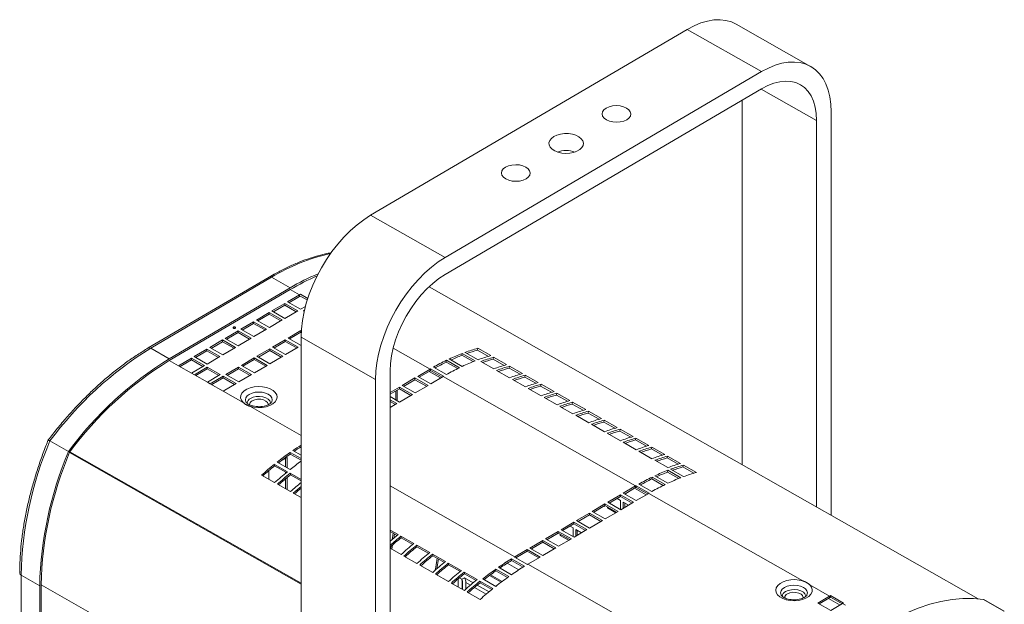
# Model space of a CAD drawing. Header units: millimetres. Extents: x 9 to 1220, y -890 to 456.
# Tile 6 of 10: x 455 to 832, y -368 to -145. Entities that reach past the tile are written whole.
import ezdxf

# ---------------------------------------------------------------- set-up
doc = ezdxf.new("R2010")
doc.units = ezdxf.units.MM

msp = doc.modelspace()

# ---------------------------------------------------------------- linework, layer by layer
at = {"color": 7, "linetype": 'Continuous', "lineweight": 15}
for p, q in [((758.29, -162.48), (729.78, -146.29)), ((589.68, -219.49), (711.01, -148.3)), ((711.01, -148.3), (739.52, -164.49)), ((618.19, -235.68), (739.52, -164.49)), ((618.19, -242.22), (739.52, -171.03)), ((732.05, -175.41), (732.05, -314.96)), ((766.18, -179.89), (766.18, -334.34)), ((760.57, -183.18), (760.57, -331.16)), ((589.68, -219.49), (618.19, -235.68)), ((550.79, -243.14), (504.51, -270.3)), ((551.71, -243.22), (505.42, -270.38)), ((551.71, -243.22), (558.83, -247.27)), ((512.54, -274.43), (558.83, -247.27)), ((512.54, -275.09), (558.83, -247.93)), ((822.53, -366.35), (612.11, -246.83)), ((557.84, -252.63), (562.4, -249.95)), ((562.83, -255.46), (557.84, -252.63)), ((558.4, -252.95), (562.4, -250.6)), ((562.4, -249.95), (562.4, -250.6)), ((562.75, -250.4), (565.42, -251.91)), ((562.76, -249.74), (565.6, -251.35)), ((551.88, -256.12), (556.79, -253.24)), ((556.87, -258.96), (551.88, -256.12)), ((552.44, -256.45), (556.79, -253.9)), ((556.79, -253.24), (561.78, -256.08)), ((556.79, -253.9), (556.79, -253.24)), ((556.79, -253.9), (561.21, -256.41)), ((561.78, -256.08), (556.87, -258.96)), ((564.7, -254.36), (562.83, -255.46)), ((563.9, -256.07), (564.33, -255.82)), ((564.22, -256.25), (563.9, -256.07)), ((539.95, -263.12), (544.86, -260.24)), ((544.86, -260.24), (549.85, -263.07)), ((544.86, -260.89), (544.86, -260.24)), ((545.92, -259.62), (550.83, -256.74)), ((550.91, -262.46), (545.92, -259.62)), ((546.48, -259.94), (550.83, -257.39)), ((550.83, -256.74), (555.81, -259.58)), ((550.83, -257.39), (550.83, -256.74)), ((550.83, -257.39), (555.25, -259.91)), ((555.81, -259.58), (550.91, -262.46)), ((533.99, -266.62), (538.9, -263.74)), ((538.9, -263.74), (543.89, -266.57)), ((538.9, -264.39), (538.9, -263.74)), ((544.94, -265.95), (539.95, -263.12)), ((540.52, -263.44), (544.86, -260.89)), ((544.86, -260.89), (549.29, -263.4)), ((549.85, -263.07), (544.94, -265.95)), ((558.03, -266.5), (562.94, -263.62)), ((562.94, -263.62), (563.11, -263.72)), ((562.94, -264.28), (562.94, -263.62)), ((528.03, -270.11), (532.94, -267.23)), ((532.94, -267.23), (537.93, -270.07)), ((532.94, -267.89), (532.94, -267.23)), ((538.98, -269.45), (533.99, -266.62)), ((534.56, -266.94), (538.9, -264.39)), ((538.9, -264.39), (543.33, -266.9)), ((543.89, -266.57), (538.98, -269.45)), ((552.07, -270), (556.98, -267.12)), ((552.64, -270.32), (556.98, -267.77)), ((556.98, -267.12), (561.97, -269.96)), ((556.98, -267.77), (556.98, -267.12)), ((556.98, -267.77), (561.41, -270.29)), ((563.02, -269.34), (558.03, -266.5)), ((558.6, -266.83), (562.94, -264.28)), ((562.94, -264.28), (563.07, -264.35)), ((563.03, -266.15), (591.54, -282.35)), ((563.03, -469.3), (563.03, -266.15)), ((505.42, -270.38), (512.54, -274.43)), ((522.07, -273.61), (526.98, -270.73)), ((522.64, -273.93), (526.98, -271.39)), ((526.98, -270.73), (531.97, -273.57)), ((526.98, -271.39), (526.98, -270.73)), ((526.98, -271.39), (531.4, -273.9)), ((533.02, -272.95), (528.03, -270.11)), ((528.6, -270.44), (532.94, -267.89)), ((532.94, -267.89), (537.36, -270.4)), ((537.93, -270.07), (533.02, -272.95)), ((546.11, -273.5), (551.02, -270.62)), ((546.68, -273.82), (551.02, -271.27)), ((551.02, -270.62), (556.01, -273.45)), ((551.02, -271.27), (551.02, -270.62)), ((551.02, -271.27), (555.44, -273.79)), ((557.06, -272.84), (552.07, -270)), ((561.97, -269.96), (557.06, -272.84)), ((563.03, -269.34), (563.02, -269.34)), ((630.61, -271.12), (630.75, -270.41)), ((630.61, -271.12), (634.81, -273.51)), ((630.75, -270.41), (635.74, -273.24)), ((516.11, -277.11), (521.02, -274.23)), ((516.67, -277.43), (521.02, -274.88)), ((521.02, -274.23), (526.01, -277.06)), ((521.02, -274.88), (521.02, -274.23)), ((521.02, -274.88), (525.44, -277.4)), ((527.06, -276.45), (522.07, -273.61)), ((531.97, -273.57), (527.06, -276.45)), ((540.15, -277), (545.06, -274.12)), ((540.71, -277.32), (545.06, -274.77)), ((545.06, -274.12), (550.05, -276.95)), ((545.06, -274.77), (545.06, -274.12)), ((545.06, -274.77), (549.48, -277.28)), ((551.1, -276.33), (546.11, -273.5)), ((556.01, -273.45), (551.1, -276.33)), ((618.69, -275.71), (618.74, -275.03)), ((618.74, -275.03), (623.73, -277.87)), ((624.8, -277.36), (619.81, -274.52)), ((624.69, -273.1), (624.79, -272.4)), ((624.69, -273.1), (628.99, -275.54)), ((624.79, -272.4), (629.78, -275.23)), ((630.84, -274.83), (625.85, -272)), ((636.67, -274.56), (636.81, -273.85)), ((636.67, -274.56), (640.87, -276.95)), ((636.81, -273.85), (641.8, -276.68)), ((521.1, -279.94), (516.11, -277.11)), ((526.01, -277.06), (521.1, -279.94)), ((522.17, -280.55), (527.08, -277.67)), ((522.73, -280.87), (527.08, -278.32)), ((527.08, -277.67), (532.07, -280.51)), ((527.08, -278.32), (527.08, -277.67)), ((527.08, -278.32), (531.5, -280.84)), ((534.19, -280.5), (539.1, -277.61)), ((534.75, -280.82), (539.1, -278.27)), ((539.1, -277.61), (544.09, -280.45)), ((539.1, -278.27), (539.1, -277.61)), ((539.1, -278.27), (543.52, -280.78)), ((545.14, -279.83), (540.15, -277)), ((550.05, -276.95), (545.14, -279.83)), ((597.15, -487.27), (597.15, -279.06)), ((612.47, -278.39), (607.74, -281.17)), ((612.47, -279.05), (608.3, -281.49)), ((612.47, -278.39), (612.47, -279.05)), ((612.65, -278.29), (617.64, -281.12)), ((612.65, -278.94), (612.65, -278.29)), ((612.65, -278.94), (617.07, -281.46)), ((618.72, -280.5), (613.73, -277.67)), ((618.69, -275.71), (623.07, -278.19)), ((636.9, -278.28), (631.91, -275.44)), ((642.96, -281.72), (637.97, -278.88)), ((642.72, -278.01), (642.87, -277.29)), ((642.72, -278.01), (646.93, -280.39)), ((642.87, -277.29), (647.86, -280.12)), ((521.1, -279.94), (522.17, -280.55)), ((527.16, -283.39), (522.17, -280.55)), ((532.07, -280.51), (527.16, -283.39)), ((528.23, -283.99), (533.14, -281.11)), ((528.79, -284.31), (533.14, -281.77)), ((533.14, -281.11), (538.13, -283.95)), ((533.14, -281.77), (533.14, -281.11)), ((533.14, -281.77), (537.56, -284.28)), ((539.18, -283.33), (534.19, -280.5)), ((544.09, -280.45), (539.18, -283.33)), ((591.54, -490.57), (591.54, -282.35)), ((606.69, -281.79), (601.78, -284.67)), ((606.69, -282.44), (602.34, -284.99)), ((611.68, -284.62), (606.69, -281.79)), ((606.69, -282.44), (606.69, -281.79)), ((611.11, -284.96), (606.69, -282.44)), ((607.74, -281.17), (612.73, -284.01)), ((612.73, -284.01), (617.46, -281.23)), ((617.46, -281.23), (691.24, -323.13)), ((649.02, -285.16), (644.03, -282.33)), ((648.78, -281.45), (648.93, -280.73)), ((648.78, -281.45), (652.99, -283.84)), ((648.93, -280.73), (653.91, -283.57)), ((527.16, -283.39), (528.23, -283.99)), ((533.22, -286.83), (528.23, -283.99)), ((538.13, -283.95), (533.22, -286.83)), ((600.72, -285.29), (597.15, -287.38)), ((600.72, -285.94), (597.15, -288.04)), ((599.88, -290.48), (599.88, -286.43)), ((605.71, -288.12), (600.72, -285.29)), ((600.72, -285.94), (600.72, -285.29)), ((605.15, -288.45), (600.72, -285.94)), ((601.78, -284.67), (606.77, -287.5)), ((606.77, -287.5), (611.68, -284.62)), ((655.07, -288.6), (650.08, -285.77)), ((654.84, -284.89), (654.98, -284.17)), ((654.84, -284.89), (659.05, -287.28)), ((654.98, -284.17), (659.97, -287.01)), ((533.22, -286.83), (540.8, -291.14)), ((597.15, -288.93), (600.81, -291)), ((599.75, -291.62), (597.15, -290.14)), ((600.81, -291), (605.71, -288.12)), ((661.13, -292.04), (656.14, -289.21)), ((660.9, -288.33), (661.04, -287.61)), ((660.9, -288.33), (665.11, -290.72)), ((661.04, -287.61), (666.03, -290.45)), ((599.19, -291.95), (597.15, -290.79)), ((597.15, -293.15), (599.75, -291.62)), ((667.19, -295.48), (662.2, -292.65)), ((666.96, -291.77), (667.1, -291.06)), ((666.96, -291.77), (671.16, -294.16)), ((667.1, -291.06), (672.09, -293.89)), ((673.25, -298.93), (668.26, -296.09)), ((673.02, -295.21), (673.16, -294.5)), ((673.02, -295.21), (677.22, -297.6)), ((673.16, -294.5), (678.15, -297.33)), ((679.08, -298.65), (679.22, -297.94)), ((679.22, -297.94), (684.21, -300.77)), ((679.31, -302.37), (674.32, -299.53)), ((679.08, -298.65), (683.28, -301.04)), ((685.14, -302.1), (685.28, -301.38)), ((685.28, -301.38), (690.27, -304.22)), ((685.37, -305.81), (680.38, -302.97)), ((685.14, -302.1), (689.34, -304.48)), ((691.2, -305.54), (691.34, -304.82)), ((691.2, -305.54), (695.4, -307.93)), ((691.34, -304.82), (696.33, -307.66)), ((466.83, -305.91), (473.96, -309.96)), ((691.43, -309.25), (686.44, -306.42)), ((697.25, -308.98), (697.4, -308.26)), ((697.25, -308.98), (701.46, -311.37)), ((697.4, -308.26), (702.39, -311.1)), ((554.98, -313.81), (557.66, -312.24)), ((557.09, -312.57), (557.09, -315.84)), ((557.66, -312.24), (557.66, -316.16)), ((558.84, -310.3), (563.03, -312.67)), ((558.9, -310.91), (558.84, -310.3)), ((558.9, -310.91), (563.03, -313.26)), ((563.03, -311.32), (559.91, -309.55)), ((697.49, -312.69), (692.5, -309.86)), ((703.31, -312.42), (703.46, -311.71)), ((703.31, -312.42), (707.52, -314.81)), ((703.46, -311.71), (708.44, -314.54)), ((552.81, -314.86), (557.8, -317.69)), ((552.91, -315.44), (552.81, -314.86)), ((552.91, -315.44), (557.42, -318)), ((558.86, -316.85), (553.87, -314.01)), ((703.55, -316.13), (698.56, -313.3)), ((709.6, -319.57), (704.61, -316.74)), ((709.37, -315.86), (709.51, -315.15)), ((709.37, -315.86), (713.58, -318.25)), ((709.51, -315.15), (714.5, -317.98)), ((552.9, -321.85), (547.91, -319.01)), ((550.64, -320.56), (550.64, -317.31)), ((557.09, -317.81), (557.09, -318.27)), ((557.09, -320.43), (557.09, -324.22)), ((557.66, -319.95), (557.66, -324.55)), ((558.87, -318.3), (563.03, -320.66)), ((558.97, -318.88), (558.87, -318.3)), ((558.97, -318.88), (563.03, -321.18)), ((697.46, -320.45), (697.51, -319.77)), ((697.46, -320.45), (701.83, -322.93)), ((697.51, -319.77), (702.5, -322.61)), ((703.57, -322.1), (698.58, -319.26)), ((703.46, -317.84), (703.56, -317.14)), ((703.46, -317.84), (707.76, -320.28)), ((703.56, -317.14), (708.55, -319.97)), ((558.96, -325.29), (553.97, -322.45)), ((691.24, -323.13), (686.5, -325.91)), ((691.24, -323.79), (687.07, -326.23)), ((691.24, -323.13), (691.24, -323.79)), ((691.42, -323.03), (696.41, -325.86)), ((691.42, -323.68), (691.42, -323.03)), ((691.42, -323.68), (695.84, -326.2)), ((697.48, -325.24), (692.49, -322.41)), ((563.03, -327.6), (560.03, -325.89)), ((685.45, -326.53), (680.54, -329.41)), ((685.45, -327.18), (681.11, -329.73)), ((685.42, -328.7), (684.12, -327.96)), ((690.44, -329.36), (685.45, -326.53)), ((685.45, -327.18), (685.45, -326.53)), ((689.88, -329.69), (685.45, -327.18)), ((686.5, -325.91), (691.49, -328.75)), ((691.49, -328.75), (696.23, -325.97)), ((696.23, -325.97), (755.32, -359.53)), ((679.49, -330.03), (674.58, -332.91)), ((679.49, -330.68), (675.15, -333.23)), ((679.17, -330.87), (679.36, -330.98)), ((679.36, -330.98), (679.36, -330.76)), ((684.48, -332.86), (679.49, -330.03)), ((679.49, -330.68), (679.49, -330.03)), ((683.91, -333.19), (679.49, -330.68)), ((680.43, -331.21), (680.43, -331.58)), ((680.43, -331.58), (680.75, -331.39)), ((680.43, -331.58), (683.6, -333.38)), ((680.54, -329.41), (685.53, -332.24)), ((685.42, -332.18), (685.42, -328.7)), ((685.53, -332.24), (690.44, -329.36)), ((688.55, -330.48), (686.49, -329.31)), ((686.49, -329.31), (686.49, -331.68)), ((687.05, -329.63), (687.05, -331.35)), ((673.53, -333.52), (668.62, -336.4)), ((673.53, -334.18), (669.19, -336.73)), ((678.52, -336.36), (673.53, -333.52)), ((673.53, -334.18), (673.53, -333.52)), ((677.95, -336.69), (673.53, -334.18)), ((674.58, -332.91), (679.57, -335.74)), ((679.57, -335.74), (684.48, -332.86)), ((667.57, -337.02), (662.66, -339.9)), ((667.57, -337.68), (663.22, -340.22)), ((667.24, -339.2), (666.09, -338.54)), ((667.24, -342.51), (667.24, -339.2)), ((672.56, -339.86), (667.57, -337.02)), ((667.57, -337.68), (667.57, -337.02)), ((671.99, -340.19), (667.57, -337.68)), ((668.62, -336.4), (673.61, -339.24)), ((673.61, -339.24), (678.52, -336.36)), ((597.15, -340.04), (600.21, -341.78)), ((597.15, -340.56), (599.83, -342.09)), ((601.28, -342.39), (606.27, -345.22)), ((601.38, -342.97), (601.28, -342.39)), ((601.38, -342.97), (605.89, -345.53)), ((661.61, -340.52), (656.7, -343.4)), ((661.61, -341.17), (657.26, -343.72)), ((661.14, -341.45), (661.18, -341.47)), ((661.18, -341.47), (661.18, -341.42)), ((666.6, -343.35), (661.61, -340.52)), ((661.61, -341.17), (661.61, -340.52)), ((666.03, -343.69), (661.61, -341.17)), ((662.25, -341.54), (662.25, -342.08)), ((662.25, -342.08), (662.72, -341.81)), ((662.25, -342.08), (665.56, -343.96)), ((662.66, -339.9), (667.65, -342.74)), ((667.65, -342.74), (672.56, -339.86)), ((670.51, -341.06), (668.31, -339.81)), ((668.31, -339.81), (668.31, -342.35)), ((668.87, -340.12), (668.87, -342.02)), ((601.37, -349.38), (597.15, -346.98)), ((597.82, -347.36), (598.12, -345.69)), ((607.34, -345.83), (612.33, -348.66)), ((607.44, -346.41), (607.34, -345.83)), ((607.44, -346.41), (611.95, -348.97)), ((655.64, -344.02), (650.74, -346.9)), ((650.74, -346.9), (655.72, -349.73)), ((655.64, -344.67), (651.3, -347.22)), ((660.63, -346.85), (655.64, -344.02)), ((655.64, -344.67), (655.64, -344.02)), ((660.07, -347.18), (655.64, -344.67)), ((655.72, -349.73), (660.63, -346.85)), ((656.7, -343.4), (661.69, -346.23)), ((661.69, -346.23), (666.6, -343.35)), ((607.43, -352.82), (602.44, -349.99)), ((613.4, -349.27), (618.39, -352.1)), ((613.5, -349.85), (613.4, -349.27)), ((613.5, -349.85), (618.01, -352.41)), ((649.76, -353.23), (644.77, -350.4)), ((649.68, -347.52), (644.95, -350.29)), ((644.95, -350.5), (644.95, -350.29)), ((649.68, -348.17), (645.34, -350.72)), ((654.67, -350.35), (649.68, -347.52)), ((649.68, -348.17), (649.68, -347.52)), ((654.11, -350.68), (649.68, -348.17)), ((649.94, -353.13), (654.67, -350.35)), ((613.49, -356.26), (608.5, -353.43)), ((619.46, -352.71), (624.44, -355.55)), ((619.56, -353.29), (619.46, -352.71)), ((619.56, -353.29), (624.07, -355.85)), ((643.67, -357.12), (638.68, -354.29)), ((641.97, -352.76), (646.42, -355.29)), ((643.69, -351.04), (648.68, -353.88)), ((643.7, -351.69), (643.69, -351.04)), ((643.7, -351.69), (648.14, -354.21)), ((649.94, -353.13), (709.03, -386.69)), ((455.76, -357.33), (462.89, -361.38)), ((455.76, -357.33), (455.76, -411.22)), ((619.55, -359.7), (614.56, -356.87)), ((624.6, -358.86), (623.67, -358.33)), ((625.62, -358.27), (624.6, -358.86)), ((625.51, -356.15), (630.5, -358.99)), ((625.62, -356.73), (625.51, -356.15)), ((625.62, -356.73), (630.12, -359.29)), ((625.62, -358.27), (629.02, -360.2)), ((639.71, -359.97), (635.22, -357.42)), ((637.61, -355.04), (642.6, -357.87)), ((637.66, -355.65), (637.61, -355.04)), ((637.66, -355.65), (642.14, -358.19)), ((462.89, -415.27), (462.89, -361.38)), ((463.45, -414.94), (463.45, -361.05)), ((625.6, -363.14), (620.61, -360.31)), ((623.18, -361.77), (623.18, -358.75)), ((624.6, -358.86), (624.6, -359.1)), ((624.6, -359.1), (624.75, -359.18)), ((624.75, -362.66), (624.75, -359.18)), ((624.91, -360.02), (624.91, -362.75)), ((626.17, -360.13), (626.17, -362.65)), ((630.57, -361.08), (635.08, -363.64)), ((631.57, -359.6), (636.56, -362.43)), ((631.68, -360.18), (631.57, -359.6)), ((631.68, -360.18), (636.18, -362.74)), ((637.62, -361.59), (632.63, -358.75)), ((757.96, -361.03), (765.55, -365.34)), ((631.66, -366.59), (626.67, -363.75)), ((765.55, -365.34), (760.99, -368.02)), ((765.55, -365.34), (765.55, -366)), ((765.91, -365.13), (770.9, -367.97)), ((765.91, -365.79), (765.91, -365.13)), ((765.91, -365.79), (770.33, -368.3)), ((760.99, -368.02), (765.98, -370.85)), ((765.55, -366), (761.56, -368.34)), ((765.98, -370.85), (770.54, -368.18)), ((770.54, -368.18), (771.61, -368.78)), ((832.37, -371.03), (824.53, -366.58)), ((832.49, -371.07), (824.65, -366.62))]:
    msp.add_line(p, q, dxfattribs=at)
at = {"color": 8, "linetype": 'Continuous', "lineweight": 15}
for p, q in [((739.35, -171.13), (760.57, -183.18)), ((558.83, -247.93), (562.4, -249.95)), ((612.09, -246.84), (822.48, -366.35)), ((598.31, -270.35), (612.47, -278.39)), ((512.54, -275.09), (516.11, -277.11)), ((612.07, -279.28), (616.5, -281.79)), ((599.39, -286.73), (599.39, -290.2)), ((543.45, -292.64), (563.03, -303.76)), ((474.29, -310.36), (563.03, -360.77)), ((474.48, -310.05), (563.03, -360.34)), ((597.15, -323.14), (644.95, -350.29)), ((690.84, -324.02), (695.26, -326.53)), ((597.5, -346.23), (597.34, -347.09)), ((635.61, -357.13), (640.1, -359.68)), ((463.45, -361.05), (563.03, -417.61)), ((627.92, -361.13), (626.17, -360.13)), ((633.98, -364.57), (629.46, -362)), ((765.15, -366.23), (769.57, -368.74))]:
    msp.add_line(p, q, dxfattribs=at)
at = {"color": 7, "linetype": 'Continuous', "lineweight": 15, "flags": 128}
for points in [[(711.01, -148.3), (713.62, -146.92), (716.21, -145.84), (718.75, -145.1), (721.21, -144.68), (723.58, -144.59), (725.82, -144.84), (727.92, -145.42), (729.78, -146.29)], [(739.52, -164.49), (742.14, -163.11), (744.72, -162.04), (747.26, -161.29), (749.72, -160.87), (752.09, -160.79), (754.33, -161.04), (756.43, -161.62), (758.37, -162.53), (760.13, -163.75), (761.68, -165.28), (763.03, -167.11), (764.15, -169.2), (765.03, -171.55), (765.66, -174.13), (766.05, -176.92), (766.18, -179.89)], [(739.52, -171.03), (741.88, -169.8), (744.21, -168.89), (746.47, -168.32), (748.65, -168.1), (750.72, -168.21), (752.64, -168.67), (754.4, -169.47), (755.97, -170.6), (757.34, -172.04), (758.48, -173.77), (759.38, -175.78), (760.04, -178.04), (760.43, -180.51), (760.57, -183.18)], [(687.81, -182.9), (688.67, -182.24), (689.21, -181.47), (689.39, -180.65), (689.19, -179.83), (688.63, -179.06), (687.75, -178.41), (686.6, -177.91), (685.27, -177.6), (683.84, -177.5), (682.42, -177.61), (681.1, -177.94), (679.97, -178.45), (679.1, -179.11), (678.56, -179.88), (678.39, -180.7), (678.59, -181.52), (679.15, -182.28), (680.03, -182.94), (681.18, -183.44), (682.51, -183.75), (683.93, -183.85), (685.35, -183.73), (686.68, -183.41), (687.81, -182.9)], [(659.9, -189.32), (658.96, -190.02), (658.32, -190.82), (658.02, -191.69), (658.08, -192.57), (658.49, -193.43), (659.23, -194.2), (660.25, -194.86), (661.52, -195.36), (662.94, -195.68), (664.46, -195.8), (665.99, -195.72), (667.44, -195.43), (668.74, -194.96), (669.81, -194.33), (670.61, -193.57), (671.08, -192.73), (671.2, -191.85), (670.96, -190.97), (670.38, -190.16), (669.5, -189.43), (668.34, -188.85), (666.99, -188.44), (665.5, -188.22), (663.97, -188.2), (662.47, -188.38), (661.09, -188.76), (659.9, -189.32)], [(641.39, -201.08), (640.53, -201.74), (639.99, -202.51), (639.81, -203.33), (640.01, -204.15), (640.57, -204.92), (641.46, -205.57), (642.6, -206.07), (643.93, -206.38), (645.36, -206.48), (646.78, -206.37), (648.1, -206.04), (649.23, -205.53), (650.1, -204.87), (650.64, -204.1), (650.81, -203.28), (650.61, -202.46), (650.05, -201.7), (649.17, -201.04), (648.03, -200.54), (646.69, -200.23), (645.27, -200.13), (643.85, -200.25), (642.53, -200.57), (641.39, -201.08)], [(563.03, -266.15), (563.15, -263.04), (563.54, -259.8), (564.17, -256.47), (565.05, -253.09), (566.17, -249.68), (567.52, -246.28), (569.08, -242.92), (570.83, -239.63), (572.77, -236.45), (574.87, -233.4), (577.11, -230.52), (579.48, -227.83), (581.94, -225.36), (584.48, -223.13), (587.07, -221.17), (589.68, -219.49)], [(591.54, -282.35), (591.67, -279.23), (592.05, -275.99), (592.69, -272.67), (593.57, -269.28), (594.69, -265.88), (596.03, -262.47), (597.59, -259.11), (599.34, -255.83), (601.28, -252.65), (603.38, -249.6), (605.63, -246.72), (607.99, -244.03), (610.45, -241.56), (612.99, -239.33), (615.58, -237.37), (618.19, -235.68)], [(597.15, -279.06), (597.28, -276.24), (597.68, -273.3), (598.33, -270.27), (599.23, -267.21), (600.37, -264.13), (601.74, -261.09), (603.31, -258.12), (605.07, -255.26), (607, -252.54), (609.06, -250), (611.24, -247.67), (613.51, -245.58), (615.83, -243.75), (618.19, -242.22)], [(537.82, -262.31), (537.66, -262.25), (537.47, -262.23), (537.28, -262.25), (537.11, -262.32), (537.01, -262.41), (536.97, -262.52), (537.01, -262.63), (537.12, -262.72), (537.28, -262.79), (537.47, -262.81), (537.67, -262.78), (537.83, -262.72), (537.93, -262.63), (537.97, -262.52), (537.93, -262.41), (537.82, -262.31)], [(540.8, -291.14), (540.16, -290.29), (539.88, -289.38), (539.95, -288.45), (540.4, -287.56), (541.18, -286.75), (542.26, -286.06), (543.58, -285.54), (545.08, -285.2), (546.67, -285.07), (548.27, -285.15), (549.79, -285.44), (551.16, -285.92), (552.31, -286.57), (553.17, -287.36), (553.69, -288.23), (553.86, -289.16), (553.66, -290.08), (553.1, -290.94), (552.21, -291.72), (551.04, -292.35), (549.65, -292.82), (548.12, -293.09), (546.51, -293.15), (544.93, -293), (543.45, -292.64)], [(598.53, -343.15), (598.66, -342.32), (598.78, -341.49)], [(615.17, -350.8), (614.63, -354.29), (614.44, -355.42)], [(615.66, -351.08), (615.18, -354.11), (615.05, -354.89)], [(757.96, -361.03), (758.6, -361.88), (758.89, -362.79), (758.81, -363.72), (758.37, -364.61), (757.59, -365.42), (756.5, -366.11), (755.18, -366.63), (753.69, -366.97), (752.1, -367.1), (750.5, -367.02), (748.97, -366.73), (747.6, -366.25), (746.46, -365.6), (745.6, -364.81), (745.07, -363.94), (744.91, -363.01), (745.11, -362.1), (745.67, -361.23), (746.55, -360.45), (747.72, -359.82), (749.11, -359.35), (750.65, -359.08), (752.25, -359.02), (753.84, -359.18), (755.32, -359.53)], [(795.11, -371.71), (799.5, -369.93), (803.9, -368.47), (808.23, -367.37), (812.47, -366.63), (816.61, -366.25), (820.63, -366.23), (824.53, -366.58)]]:
    msp.add_lwpolyline(points, dxfattribs=at)
at = {"color": 8, "linetype": 'Continuous', "lineweight": 15, "flags": 128}
for points in [[(543.19, -288.06), (542.39, -288.68), (541.88, -289.39), (541.72, -290.16), (541.9, -290.93), (541.93, -290.99)], [(551.78, -291), (551.84, -290.88), (552, -290.12), (551.82, -289.35), (551.29, -288.63), (550.47, -288.02), (549.39, -287.56), (548.15, -287.27), (546.82, -287.17), (545.49, -287.28), (544.25, -287.58), (543.19, -288.06)], [(551.36, -291.54), (551.35, -291.25), (551.06, -290.53), (550.44, -289.88), (549.53, -289.36), (548.4, -289.01), (547.14, -288.86), (545.87, -288.92), (544.67, -289.18), (543.65, -289.63)], [(550.43, -292.08), (550.43, -291.87), (550.18, -291.2), (549.57, -290.62), (548.66, -290.19), (547.56, -289.95), (546.39, -289.93), (545.27, -290.12), (544.31, -290.52)], [(598.3, -341.22), (598.17, -342.15), (597.94, -343.66)], [(748.24, -362.01), (747.43, -362.62), (746.93, -363.34), (746.76, -364.11), (746.95, -364.88), (746.98, -364.94)], [(756.82, -364.95), (756.88, -364.83), (757.05, -364.06), (756.86, -363.3), (756.34, -362.58), (755.51, -361.97), (754.44, -361.51), (753.2, -361.21), (751.86, -361.12), (750.53, -361.23), (749.3, -361.53), (748.24, -362.01)], [(756.4, -365.49), (756.39, -365.2), (756.11, -364.48), (755.49, -363.83), (754.57, -363.31), (753.44, -362.96), (752.19, -362.81), (750.91, -362.87), (749.72, -363.13), (748.7, -363.58)], [(755.47, -366.03), (755.47, -365.82), (755.22, -365.15), (754.61, -364.57), (753.71, -364.14), (752.61, -363.9), (751.43, -363.87), (750.31, -364.07), (749.36, -364.47)]]:
    msp.add_lwpolyline(points, dxfattribs=at)
at = {"color": 7, "linetype": 'Continuous', "lineweight": 15}
for centre, radius, start, end in [((664.6, -205.33), 10.63, 71.3576, 108.6424), ((602.48, -321.09), 85.75, 112.5459, 120.597), ((602.26, -321.39), 85.33, 112.8129, 120.5895), ((611.15, -333.04), 96.34, 120.1541, 120.4011), ((610.77, -333.05), 95.59, 120.1541, 120.4011), ((537.47, -263.53), 0.809, 70.9082, 109.0918), ((577.87, -387.8), 137.97, 121.677, 143.5918), ((649, -334.88), 67.01, 105.8085, 110.215), ((648.49, -334.34), 65.7, 105.7917, 109.4901), ((584.33, -391.13), 137.01, 121.5987, 143.67), ((583.71, -390.79), 135.84, 121.593, 143.6057), ((657.7, -355.19), 89.13, 115.9206, 119.5639), ((652.71, -344.73), 77.53, 111.1098, 115.1078), ((652.1, -344.13), 76.13, 111.0959, 114.5597), ((657.7, -347.56), 77.53, 111.1098, 115.1078), ((653.99, -337.71), 67.01, 105.8085, 110.215), ((655.06, -338.32), 67.01, 105.8085, 110.215), ((654.55, -337.79), 65.7, 105.7917, 109.4901), ((661.32, -361.64), 96.52, 120.2776, 120.401), ((660.94, -361.65), 95.77, 120.2776, 120.401), ((657.18, -354.91), 88.05, 115.9167, 119.1369), ((662.69, -358.03), 89.13, 115.9206, 119.5639), ((660.05, -341.16), 67.01, 105.8085, 110.215), ((661.12, -341.76), 67.01, 105.8085, 110.215), ((660.6, -341.23), 65.7, 105.7917, 109.4901), ((666.31, -364.48), 96.52, 120.2776, 120.401), ((666.11, -344.6), 67.01, 105.8085, 110.215), ((667.18, -345.2), 67.01, 105.8085, 110.215), ((666.66, -344.67), 65.7, 105.7917, 109.4901), ((672.17, -348.04), 67.01, 105.8085, 110.215), ((673.24, -348.65), 67.01, 105.8085, 110.215), ((672.72, -348.11), 65.7, 105.7917, 109.4901), ((678.23, -351.48), 67.01, 105.8085, 110.215), ((679.3, -352.09), 67.01, 105.8085, 110.215), ((678.78, -351.55), 65.7, 105.7917, 109.4901), ((684.29, -354.92), 67.01, 105.8085, 110.215), ((685.36, -355.53), 67.01, 105.8085, 110.215), ((684.84, -354.99), 65.7, 105.7917, 109.4901), ((690.35, -358.36), 67.01, 105.8085, 110.215), ((691.41, -358.97), 67.01, 105.8085, 110.215), ((690.9, -358.43), 65.7, 105.7917, 109.4901), ((696.4, -361.8), 67.01, 105.8085, 110.215), ((697.47, -362.41), 67.01, 105.8085, 110.215), ((696.96, -361.88), 65.7, 105.7917, 109.4901), ((702.46, -365.25), 67.01, 105.8085, 110.215), ((703.53, -365.85), 67.01, 105.8085, 110.215), ((703.02, -365.32), 65.7, 105.7917, 109.4901), ((708.52, -368.69), 67.01, 105.8085, 110.215), ((709.59, -369.29), 67.01, 105.8085, 110.215), ((709.08, -368.76), 65.7, 105.7917, 109.4901), ((593.88, -360.16), 138.15, 156.8784, 178.8263), ((620.24, -397.17), 106.38, 122.5331, 124.5451), ((619.65, -396.85), 105.24, 122.5477, 124.2367), ((714.58, -372.13), 67.01, 105.8085, 110.215), ((715.65, -372.74), 67.01, 105.8085, 110.215), ((715.13, -372.2), 65.7, 105.7917, 109.4901), ((601.96, -364.41), 139.11, 156.955, 178.7497), ((601.34, -364.04), 137.92, 157.0187, 178.7556), ((626.49, -406.07), 117.26, 125.2324, 128.2666), ((625.86, -405.72), 116.07, 125.2306, 128.0247), ((720.64, -375.57), 67.01, 105.8085, 110.215), ((721.71, -376.18), 67.01, 105.8085, 110.215), ((721.19, -375.64), 65.7, 105.7917, 109.4901), ((634.38, -415.98), 129.93, 128.8909, 131.7245), ((633.71, -415.61), 128.7, 128.8897, 131.5368), ((632.09, -409.71), 118.27, 125.7285, 128.2582), ((726.7, -379.01), 67.01, 105.8085, 110.215), ((727.77, -379.62), 67.01, 105.8085, 110.215), ((727.25, -379.08), 65.7, 105.7917, 109.4901), ((639.37, -418.82), 129.93, 128.8909, 131.7245), ((640.44, -419.43), 129.93, 128.8909, 131.7245), ((639.77, -419.05), 128.7, 128.8897, 131.5368), ((736.47, -399.93), 89.13, 115.9206, 119.5639), ((735.94, -399.65), 88.05, 115.9167, 119.1369), ((731.48, -389.47), 77.53, 111.1098, 115.1078), ((730.86, -388.87), 76.13, 111.0959, 114.5597), ((736.47, -392.3), 77.53, 111.1098, 115.1078), ((732.76, -382.45), 67.01, 105.8085, 110.215), ((646.09, -423.02), 130.94, 129.3735, 131.7175), ((647.74, -424.3), 131.83, 129.9891, 131.7135), ((647.11, -423.98), 130.66, 130.0571, 131.5269), ((740.08, -406.38), 96.52, 120.2776, 120.401), ((739.7, -406.39), 95.77, 120.2776, 120.401), ((741.46, -402.77), 89.13, 115.9206, 119.5639), ((745.07, -409.22), 96.52, 120.2776, 120.401), ((682.24, -442.78), 128.96, 128.884, 131.2816), ((681.77, -442.65), 128.06, 128.8844, 131.3612), ((680.57, -441.45), 128.03, 128.8798, 130.6234), ((687.84, -446.35), 129.93, 128.8909, 131.7245), ((688.91, -446.96), 129.93, 128.8909, 131.7245), ((688.24, -446.58), 128.7, 128.8897, 131.5368), ((693.9, -449.79), 129.93, 128.8909, 131.7245), ((694.97, -450.4), 129.93, 128.8909, 131.7245), ((694.3, -450.02), 128.7, 128.8897, 131.5368), ((693.98, -433.86), 96.89, 120.401, 120.5241), ((699.96, -453.23), 129.93, 128.8909, 131.7245), ((701.03, -453.84), 129.93, 128.8909, 131.7245), ((700.36, -453.46), 128.7, 128.8897, 131.5368), ((697.94, -440.32), 104.46, 121.2839, 124.5611), ((697.32, -439.94), 103.26, 121.2808, 124.1838), ((702.93, -443.15), 104.46, 121.2839, 124.5611), ((698.97, -436.69), 96.89, 120.401, 120.5241), ((706.02, -456.67), 129.93, 128.8909, 131.7245), ((707.09, -457.28), 129.93, 128.8909, 131.7245), ((706.42, -456.91), 128.7, 128.8897, 131.5368), ((623.2, -359.99), 2.97, 357.1855, 35.3983), ((705.25, -450.81), 117.26, 125.2324, 128.2666), ((704.62, -450.46), 116.07, 125.2306, 128.0247), ((710.24, -453.65), 117.26, 125.2324, 128.2666), ((622.84, -359.97), 2.07, 358.7702, 22.5671), ((712.08, -460.12), 129.93, 128.8909, 131.7245), ((713.15, -460.72), 129.93, 128.8909, 131.7245), ((712.5, -460.38), 128.74, 128.8899, 131.5703), ((718.14, -463.56), 129.93, 128.8909, 131.7245), ((814.3, -448.44), 96.34, 120.1541, 120.4011), ((813.92, -448.44), 95.59, 120.1541, 120.4011), ((819.29, -451.27), 96.34, 120.1541, 120.4011), ((824.48, -366.92), 0.343, 60.6173, 82.4973)]:
    msp.add_arc(centre, radius, start, end, dxfattribs=at)
at = {"color": 8, "linetype": 'Continuous', "lineweight": 15}
for centre, radius, start, end in [((590.23, -306.51), 74.09, 102.3883, 121.33), ((551.18, -243.95), 0.898, 54.1953, 115.4249), ((504.89, -271.08), 0.874, 53.2521, 116.3793), ((544.55, -291.64), 2.2, 114.1507, 176.0325), ((544.97, -292.06), 1.67, 112.928, 179.8447), ((456.09, -356.52), 0.87, 184.2099, 247.7233), ((749.6, -365.58), 2.2, 114.1507, 176.0325), ((750.01, -366.01), 1.67, 112.928, 179.8447)]:
    msp.add_arc(centre, radius, start, end, dxfattribs=at)
at = {"color": 7, "linetype": 'Continuous', "lineweight": 15}
for points, knots in [([(574.57, -233.85), (574.17, -233.91), (572.5, -234.19), (569.48, -234.97), (565.52, -236.2), (561.52, -237.73), (557.49, -239.53), (553.91, -241.35), (551.68, -242.64), (550.79, -243.14)], [0, 0, 0, 0, 0.0517658, 0.2191232, 0.3867193, 0.5544862, 0.7223649, 0.8903076, 1, 1, 1, 1]), ([(504.51, -270.3), (503.79, -270.73), (501.73, -271.96), (498.33, -274.19), (494.32, -277.07), (490.34, -280.19), (486.4, -283.54), (482.53, -287.11), (478.73, -290.88), (475, -294.85), (471.38, -299), (468.44, -302.58), (466.74, -304.8), (466.17, -305.54)], [0, 0, 0, 0, 0.052636, 0.152506, 0.252364, 0.352203, 0.452018, 0.55181, 0.651578, 0.751324, 0.851051, 0.950759, 1, 1, 1, 1]), ([(543.45, -292.64), (543.38, -292.62), (543.24, -292.57), (543.05, -292.5), (542.85, -292.42), (542.6, -292.32), (542.29, -292.18), (541.95, -291.99), (541.62, -291.8), (541.32, -291.59), (541.05, -291.37), (540.89, -291.21), (540.8, -291.14)], [0, 0, 0, 0, 0.062417, 0.124763, 0.18711, 0.249527, 0.374701, 0.499875, 0.625265, 0.750655, 0.875328, 1, 1, 1, 1]), ([(551.77, -291), (551.76, -291.03), (551.72, -291.13), (551.43, -291.45), (550.84, -291.88), (549.96, -292.29), (548.89, -292.6), (547.68, -292.78), (546.4, -292.8), (545.15, -292.66), (544.01, -292.38), (543.07, -291.99), (542.4, -291.55), (542.04, -291.18), (541.97, -291.05), (541.95, -291)], [0, 0, 0, 0, 0.029575, 0.10758, 0.190482, 0.273189, 0.357287, 0.443033, 0.529819, 0.616838, 0.703027, 0.787593, 0.87013, 0.951338, 1, 1, 1, 1]), ([(466.17, -305.54), (465.86, -306.3), (464.85, -308.8), (463.28, -313.05), (461.53, -318.29), (459.99, -323.52), (458.66, -328.73), (457.53, -333.89), (456.62, -339), (455.93, -344.04), (455.47, -348.98), (455.25, -353.16), (455.23, -355.66), (455.22, -356.59)], [0, 0, 0, 0, 0.043399, 0.143092, 0.242809, 0.342544, 0.442301, 0.542082, 0.64189, 0.741726, 0.841591, 0.941486, 1, 1, 1, 1]), ([(466.83, -305.91), (466.75, -305.86), (466.59, -305.77), (466.34, -305.63), (466.17, -305.54), (466.19, -305.55), (466.2, -305.56)], [0, 0, 0, 0, 0.205581, 0.411575, 0.824024, 1, 1, 1, 1]), ([(755.32, -359.53), (755.39, -359.55), (755.52, -359.6), (755.72, -359.67), (755.92, -359.75), (756.17, -359.85), (756.47, -359.99), (756.82, -360.18), (757.14, -360.37), (757.44, -360.58), (757.72, -360.8), (757.88, -360.96), (757.96, -361.03)], [0, 0, 0, 0, 0.062766, 0.125461, 0.188156, 0.250922, 0.375349, 0.499775, 0.625052, 0.750328, 0.875164, 1, 1, 1, 1]), ([(756.81, -364.95), (756.8, -364.98), (756.76, -365.08), (756.48, -365.4), (755.88, -365.83), (755.01, -366.24), (753.94, -366.55), (752.72, -366.73), (751.45, -366.75), (750.19, -366.61), (749.06, -366.33), (748.12, -365.94), (747.44, -365.5), (747.08, -365.13), (747.02, -364.99), (747, -364.95)], [0, 0, 0, 0, 0.029575, 0.10758, 0.190482, 0.273189, 0.357287, 0.443033, 0.529819, 0.616838, 0.703027, 0.787593, 0.87013, 0.951338, 1, 1, 1, 1])]:
    msp.add_open_spline(points, degree=3, knots=knots, dxfattribs=at)

doc.saveas('drawing.dxf')
